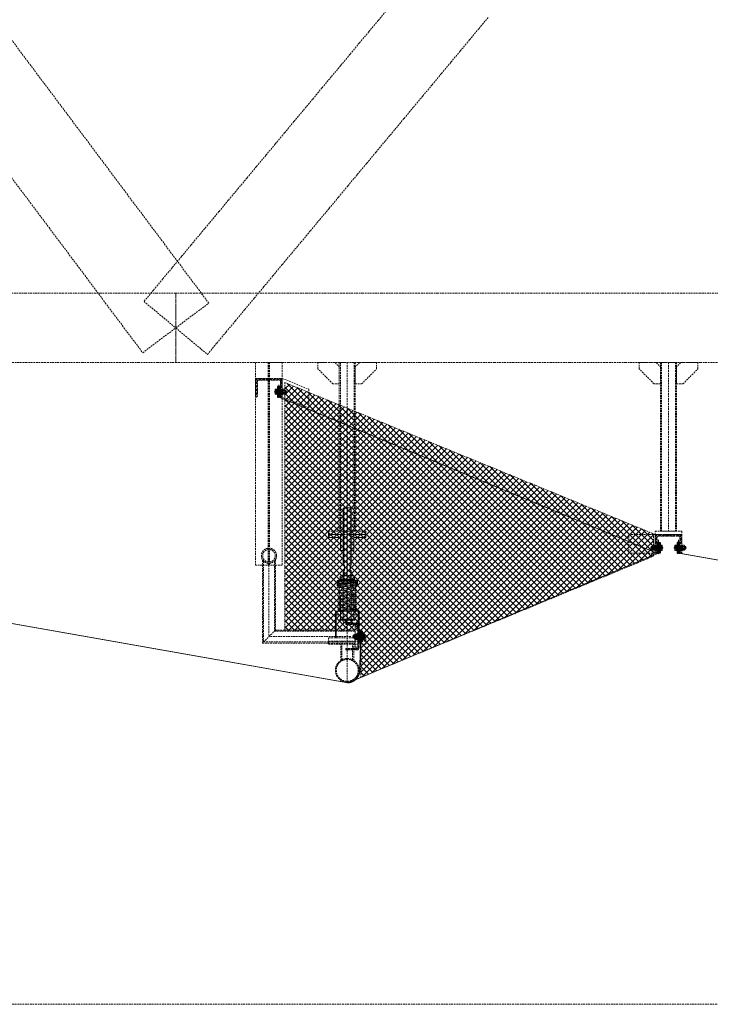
# Model space of a CAD drawing. Header units: millimetres. Extents: x -176817 to 571382, y -58489 to 156123.
# Tile 48 of 256: x -36082 to -33489, y -12519 to -8824. Entities that reach past the tile are written whole.
import ezdxf

# ---------------------------------------------------------------- set-up
doc = ezdxf.new("R2010")
doc.units = ezdxf.units.MM
doc.header["$LTSCALE"] = 0.2
for name, pattern in [('AM_ISO02W050', [7.5, 6, -1.5]), ('AM_ISO02W050x2', [3.75, 3, -0.75]), ('AM_ISO08W050', [18, 12, -1.5, 3, -1.5]), ('AM_ISO08W050x2', [9, 6, -0.75, 1.5, -0.75]), ('HIDDEN', [9.525, 6.35, -3.175])]:
    doc.linetypes.add(name, pattern=pattern)
doc.layers.get('0').update_dxf_attribs({"lineweight": 13})
for name, color, linetype, lineweight in [('-A Siatka', 30, 'Continuous', 35), ('-AAA Podkład', 252, 'Continuous', 13), ('-AAA Widok', 2, 'Continuous', 30), ('-AAA Wymiar', 1, 'Continuous', 18), ('-KONTURY', 7, 'Continuous', 35), ('AM_0N', 7, 'Continuous', 13), ('AM_3N', 6, 'AM_ISO02W050', 13), ('AM_4N', 3, 'Continuous', 13), ('AM_7N', 4, 'AM_ISO08W050', 13), ('AM_8', 1, 'Continuous', 13)]:
    doc.layers.add(name, color=color, linetype=linetype, lineweight=lineweight)

# ---------------------------------------------------------------- blocks, each defined once
blk = doc.blocks.new('*U1094')
at = {"layer": 'AM_0N'}
for p, q in [((20288.3, -28816.8, 0), (20288.3, -28828.1, 0)), ((20289, -28816.8, 0), (20288.3, -28816.8, 0)), ((20289, -28816.8, 0), (20289, -28828.1, 0)), ((20289, -28816.8, 0), (20292.2, -28820.1, 0)), ((20292.2, -28820.1, 0), (20292.2, -28824.9, 0)), ((20293, -28820.1, 0), (20292.2, -28820.1, 0)), ((20293.6, -28819.5, 0), (20293, -28820.1, 0)), ((20293.6, -28819.5, 0), (20293.6, -28825.5, 0)), ((20307.7, -28819.5, 0), (20293.6, -28819.5, 0)), ((20307.7, -28819.5, 0), (20307.7, -28825.5, 0)), ((20308.3, -28820.1, 0), (20307.7, -28819.5, 0)), ((20308.3, -28824.9, 0), (20308.3, -28820.1, 0)), ((20288.3, -28828.1, 0), (20289, -28828.1, 0)), ((20289, -28828.1, 0), (20292.2, -28824.9, 0)), ((20293, -28824.9, 0), (20292.2, -28824.9, 0)), ((20293.6, -28825.5, 0), (20293, -28824.9, 0)), ((20307.7, -28825.5, 0), (20293.6, -28825.5, 0)), ((20308.3, -28824.9, 0), (20307.7, -28825.5, 0))]:
    blk.add_line(p, q, dxfattribs=at)
at = {"layer": 'AM_3N', "linetype": 'AM_ISO02W050x2'}
for p, q in [((20288.3, -28819.1, 0), (20292.7, -28822.5, 0)), ((20291.8, -28821.8, 0), (20288.3, -28821.8, 0)), ((20288.3, -28825.9, 0), (20292.7, -28822.5, 0)), ((20291.8, -28823.2, 0), (20288.3, -28823.2, 0)), ((20291.8, -28821.8, 0), (20291.8, -28823.2, 0))]:
    blk.add_line(p, q, dxfattribs=at)
at = {"layer": 'AM_4N'}
for p, q in [((20293, -28820.1, 0), (20293.6, -28820.1, 0)), ((20293.6, -28820.1, 0), (20308.3, -28820.1, 0)), ((20293, -28824.9, 0), (20293.6, -28824.9, 0)), ((20293.6, -28824.9, 0), (20308.3, -28824.9, 0))]:
    blk.add_line(p, q, dxfattribs=at)
at = {"layer": 'AM_7N', "linetype": 'AM_ISO08W050x2'}
blk.add_line((20285.3, -28822.5, 0), (20311.3, -28822.5, 0), dxfattribs=at)
blk = doc.blocks.new('*U1095')
at = {"layer": 'AM_0N'}
for p, q in [((20300.3, -28816.5, 0), (20300.3, -28828.5, 0)), ((20301.9, -28816.5, 0), (20300.3, -28816.5, 0)), ((20301.9, -28828.5, 0), (20301.9, -28816.5, 0)), ((20300.3, -28828.5, 0), (20301.9, -28828.5, 0))]:
    blk.add_line(p, q, dxfattribs=at)
at = {"layer": 'AM_7N', "linetype": 'AM_ISO08W050x2'}
blk.add_line((20304.9, -28822.5, 0), (20297.3, -28822.5, 0), dxfattribs=at)
blk = doc.blocks.new('*U1083')
at = {"layer": 'AM_0N'}
for p, q in [((-28, 230.6), (28, 230.6)), ((-28, 226.6), (-28, 230.6)), ((28, 226.6), (-28, 226.6)), ((28, 230.6), (28, 226.6))]:
    blk.add_line(p, q, dxfattribs=at)
at = {"layer": 'AM_7N', "linetype": 'AM_ISO08W050x2'}
blk.add_line((0, 233.6), (0, 223.6), dxfattribs=at)
blk = doc.blocks.new('*U1084')
at = {"layer": 'AM_0N'}
for p, q in [((33.8, 222.6), (-33, 222.6)), ((29.3, 219.8), (-30.7, 209)), ((-30.7, 201.1), (7.4, 194.3)), ((29.3, 198.2), (-30.7, 187.4)), ((-2.7, 214.1), (-30.3, 215.9)), ((-29.7, 215.9), (30.3, 219.9)), ((-29.3, 201.1), (30.7, 211.9)), ((-29.3, 179.5), (30.7, 190.3)), ((30.7, 198.2), (-7.4, 205.1)), ((30, 219.9), (30.3, 219.9)), ((-30.7, 179.5), (7.4, 172.7)), ((29.3, 176.6), (-30.7, 165.8)), ((-30.7, 157.9), (7.4, 151.1)), ((29.3, 155), (-30.7, 144.2)), ((-29.3, 157.9), (30.7, 168.7)), ((30.7, 176.6), (-7.4, 183.5)), ((30.7, 155), (-7.4, 161.9)), ((-33.8, 112), (33, 112)), ((-30.7, 136.3), (7.4, 129.5)), ((29.3, 133.4), (-30.7, 122.6)), ((29.7, 118.7), (-30.3, 114.7)), ((-30, 114.7), (-30.3, 114.7)), ((-29.3, 136.3), (30.7, 147.1)), ((-29.3, 114.7), (30.7, 125.5)), ((30.7, 133.4), (-7.4, 140.3)), ((2.7, 120.5), (30.3, 118.7))]:
    blk.add_line(p, q, dxfattribs=at)
for centre, start, end in [((-30, 219.9), 138.0181, 273.8226), ((30, 223.9), 273.8226, 340.5288), ((-30, 205.1), 100.2034, 280.2034), ((-30, 183.5), 100.2034, 280.2034), ((30, 215.9), 280.2034, 100.2034), ((30, 194.3), 280.2034, 100.2034), ((-30, 161.9), 100.2034, 280.2034), ((30, 172.7), 280.2034, 100.2034), ((30, 151.1), 280.2034, 100.2034), ((-30, 140.3), 100.2034, 280.2034), ((-30, 118.7), 100.2034, 280.2034), ((-30, 110.7), 93.8226, 160.5288), ((30, 129.5), 280.2034, 100.2034), ((30, 114.7), 318.0181, 93.8226)]:
    blk.add_arc(centre, 4, start, end, dxfattribs=at)
at = {"layer": 'AM_7N', "linetype": 'AM_ISO08W050x2'}
for p, q in [((-30, 109), (-30, 225.6)), ((0, 109), (0, 225.6)), ((30, 109), (30, 225.6))]:
    blk.add_line(p, q, dxfattribs=at)
blk = doc.blocks.new('*U1085')
at = {"layer": 'AM_0N'}
for p, q in [((-28, 82), (28, 82)), ((-28, 78), (-28, 82)), ((28, 78), (-28, 78)), ((28, 82), (28, 78))]:
    blk.add_line(p, q, dxfattribs=at)
at = {"layer": 'AM_7N', "linetype": 'AM_ISO08W050x2'}
blk.add_line((0, 85), (0, 75), dxfattribs=at)
blk = doc.blocks.new('*U1086')
at = {"layer": 'AM_0N'}
for p, q in [((-26.6, 242.6), (-21.4, 245.6)), ((-26.6, 242.6), (-26.6, 233.6)), ((-26.6, 233.6), (-21.4, 230.6)), ((21.3, 245.6), (-21.4, 245.6)), ((21.3, 230.6), (-21.4, 230.6)), ((-13.3, 242.6), (-13.3, 233.6)), ((13.3, 242.6), (13.3, 233.6)), ((26.6, 242.6), (21.3, 245.6)), ((26.6, 233.6), (21.3, 230.6)), ((26.6, 242.6), (26.6, 233.6))]:
    blk.add_line(p, q, dxfattribs=at)
for centre, radius, start, end in [((-19.9, 232.9), 11.7, 55.5615, 115.5615), ((-19.9, 243.3), 11.7, 244.4385, 304.4385), ((0, 200.7), 43.9, 72.383, 107.617), ((0, 275.4), 43.9, 252.383, 287.617), ((19.9, 232.9), 11.7, 64.4385, 124.4385), ((19.9, 243.3), 11.7, 235.5615, 295.5615)]:
    blk.add_arc(centre, radius, start, end, dxfattribs=at)
at = {"layer": 'AM_7N', "linetype": 'AM_ISO08W050x2'}
blk.add_line((0, 248.6), (0, 227.6), dxfattribs=at)
blk = doc.blocks.new('A$C09B41FFC')
at = {"layer": '-AAA Podkład', "color": 7}
for p, q in [((-13, 500), (-13, 284.6)), ((0, 500), (0, 70)), ((13, 500), (13, 284.6)), ((-13, 264.6), (-13, 214.6)), ((13, 264.6), (13, 214.6)), ((-16, 222.6), (-16, 226.6)), ((-15, 222.6), (15, 222.6)), ((16, 222.6), (16, 226.6)), ((-15, 214.6), (15, 214.6)), ((-16.2, 172.6), (-15, 172.6)), ((-15.2, 171.6), (-15, 171.6)), ((15, 172.6), (16.2, 172.6)), ((15, 171.6), (15.2, 171.6)), ((-16.2, 82), (-15, 82)), ((-16.2, 82), (-15, 82)), ((-15.2, 83), (-15, 83)), ((16.2, 82, 0), (15, 82, 0)), ((21.2, 82), (20, 82))]:
    blk.add_line(p, q, dxfattribs=at)
for points in [[(15, 284.6), (15, 498), (13, 500), (-13, 500), (-15, 498), (-15, 284.6)], [(-15, 264.6), (-10.5, 264.6), (-10.5, 284.6), (-15, 284.6)], [(-15, 264.6), (-15, 72), (-13, 70), (13, 70), (15, 72), (15, 264.6)], [(15, 264.6), (10.5, 264.6), (10.5, 284.6), (15, 284.6)], [(-15, 226.6), (-38.1, 226.6), (-38.1, 222.6), (-15, 222.6)], [(-15, 222.6), (-38.1, 222.6), (-38.1, 207.6), (-15, 207.6)], [(15, 226.6), (38.1, 226.6), (38.1, 222.6), (15, 222.6)], [(15, 222.6), (38.1, 222.6), (38.1, 207.6), (15, 207.6)], [(-25, 112), (-41.2, 112), (-41.2, 98), (-25, 98)], [(25, 98), (41.3, 98), (41.3, 112), (25, 112)]]:
    blk.add_lwpolyline(points, dxfattribs=at)
at = {"layer": '-AAA Podkład', "color": 7, "elevation": 0}
for points in [[(-25, 400), (-70, 400), (-70, 388), (-25, 388)], [(25, 388), (70, 388), (70, 400), (25, 400)], [(-44.4, 12), (-44.4, 112), (-41.2, 112), (-41.2, 12)], [(44.5, 12), (44.5, 112), (41.3, 112), (41.3, 12)]]:
    blk.add_lwpolyline(points, dxfattribs=at)
for points in [[(-25, 340), (-25, 400), (-14.2, 400), (-13.2, 399), (-13.2, 341), (-14.2, 340)], [(25, 340), (25, 400), (14.2, 400), (13.2, 399), (13.2, 341), (14.2, 340)]]:
    blk.add_lwpolyline(points, close=True, dxfattribs=at)
at = {"layer": '-AAA Podkład', "color": 7}
for points in [[(-38.1, 207.6), (-35.2, 207.6), (-35.2, 222.6), (-38.1, 222.6)], [(38.1, 207.6), (35.2, 207.6), (35.2, 222.6), (38.1, 222.6)], [(-25, 172.6), (-25, 82), (-16.2, 82), (-15.2, 83), (-15.2, 171.6), (-16.2, 172.6)], [(25, 172.6), (25, 82), (16.2, 82), (15.2, 83), (15.2, 171.6), (16.2, 172.6)]]:
    blk.add_lwpolyline(points, close=True, dxfattribs=at)
blk.add_circle((-30, 118.7), 4, dxfattribs=at)
for points in [[(-25, 112), (-25, 113), (-26, 112)], [(25, 112), (25, 113), (26, 112)]]:
    blk.add_solid(points, dxfattribs=at)
for name in ['*U1084', '*U1083', '*U1086', '*U1085']:
    blk.add_blockref(name, (0, 0), dxfattribs=at)
blk = doc.blocks.new('Podkład rev.B')
at = {"layer": '-AAA Podkład', "linetype": 'HIDDEN', "ltscale": 5}
h = blk.add_hatch(dxfattribs=at)
h.set_pattern_fill('ANSI32', color=256)
h.set_pattern_definition([(45, (-31409.764, -32399.392), (-6.7351921, 6.7351921), []), (45, (-31405.274, -32399.392), (-6.7351921, 6.7351921), [])])
h.paths.add_polyline_path([(19900, -27853.3), (19950, -27853.3), (19950, -27855.2, -0.414214), (19944.9, -27860.3), (19907, -27860.3), (19907, -27918.2, -0.414214), (19901.9, -27923.3), (19900, -27923.3)])
h.paths.add_polyline_path([(19950, -27855.2), (19950, -27853.3), (20000, -27853.3), (20000, -27923.3), (19998.1, -27923.3, -0.414214), (19993, -27918.2), (19993, -27860.3), (19955.1, -27860.3, -0.414214)])
h = blk.add_hatch(dxfattribs=at)
h.set_pattern_fill('ANSI37', color=256, scale=5)
h.set_pattern_definition([(45, (-3157.92, 153122.297), (-11.2253202, 11.2253202), []), (135, (-3157.92, 153122.297), (-11.2253202, -11.2253202), [])])
h.paths.add_polyline_path([(20009.7, -27868.8), (21393.1, -28436.3), (21393.1, -28521), (20294.3, -28975.6), (20294.3, -28798.1), (20009.7, -28798.3)])
h = blk.add_hatch(dxfattribs=at)
h.set_pattern_fill('ANSI32', color=256)
h.set_pattern_definition([(45, (-29909.764, -32985.08), (-6.7351921, 6.7351921), []), (45, (-29905.274, -32985.08), (-6.7351921, 6.7351921), [])])
h.paths.add_polyline_path([(21400, -28438.9), (21450, -28438.9), (21450, -28440.9, -0.414214), (21444.9, -28445.9), (21407, -28445.9), (21407, -28503.9, -0.414214), (21401.9, -28508.9), (21400, -28508.9)])
h.paths.add_polyline_path([(21450, -28440.9), (21450, -28438.9), (21500, -28438.9), (21500, -28508.9), (21498.1, -28508.9, -0.414214), (21493, -28503.9), (21493, -28445.9), (21455.1, -28445.9, -0.414214)])
h = blk.add_hatch(dxfattribs=at)
h.set_pattern_fill('ANSI32', color=256)
h.set_pattern_definition([(45, (-2604.548, 46193.193), (-6.7351921, 6.7351921), []), (45, (-2600.057, 46193.193), (-6.7351921, 6.7351921), [])])
h.paths.add_polyline_path([(20288, -28779, 0.414214), (20281.5, -28772.5), (20238, -28772.5), (20238, -28777.5), (20280.5, -28777.5, -0.414214), (20284, -28781), (20284, -28864, -0.414214), (20280.5, -28867.5), (20238, -28867.5), (20238, -28872.5), (20281.5, -28872.5, 0.414214), (20288, -28866)])
h = blk.add_hatch(dxfattribs=at)
h.set_pattern_fill('ANSI31', color=256, scale=0.5, angle=90, style=0)
h.set_pattern_definition([(135, (-65156.5, -50549.8273), (-1.122532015, -1.122532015), [])])
h.paths.add_polyline_path([(20292.3, -28826), (20291.1, -28826), (20288.3, -28828.8), (20288.3, -28842.5), (20292.3, -28842.5)])
h.paths.add_polyline_path([(20292.3, -28802.5), (20288.3, -28802.5), (20288.3, -28816.2), (20291.1, -28819), (20292.3, -28819)])
h = blk.add_hatch(dxfattribs=at)
h.set_pattern_fill('ANSI31', color=256, scale=0.5, angle=180, style=0)
h.set_pattern_definition([(225, (-65158.5, -50599.1383), (1.122532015, -1.122532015), [])])
h.paths.add_polyline_path([(20296.3, -28826), (20296.3, -28842.5), (20300.3, -28842.5), (20300.3, -28826)])
h.paths.add_polyline_path([(20296.3, -28802.5), (20296.3, -28819), (20300.3, -28819), (20300.3, -28816.5), (20300.3, -28802.5)])
for p, q in [((19947.5, -27793.9, 0), (19947.5, -28554.1, 0)), ((19950, -27793.9, 0), (19950, -28554.1, 0)), ((19952.5, -27793.9, 0), (19952.5, -28554.1, 0)), ((20244, -27793.9, 0), (20244, -28426.9, 0)), ((20244, -27793.9, 0), (20244, -28426.9, 0)), ((21450, -27793.9, 0), (21450, -28426.9)), ((20244, -28726.9, 0), (20244, -28450.9, 0)), ((19925.9, -28846.6, 0), (19925.9, -28534.1, 0)), ((19929.9, -28842.6, 0), (19929.9, -28539.1, 0)), ((19950, -28535.4, 0), (19950, -28822.5, 0)), ((19970.2, -28802.3, 0), (19970.2, -28539.1, 0)), ((19974.2, -28798.3, 0), (19974.2, -28534.1, 0)), ((20244, -28993.4, 0), (20244, -28738.9, 0)), ((19974.2, -28798.3, 0), (19925.9, -28846.6, 0)), ((19970.2, -28802.3, 0), (20274, -28802.3, 0)), ((19974.2, -28798.3, 0), (20274, -28798.3, 0)), ((20291.1, -28826, 0), (20291.1, -28819, 0)), ((20300.3, -28819, 0), (20296.3, -28819, 0)), ((19925.9, -28846.6, 0), (20274, -28846.6, 0)), ((19929.9, -28842.6, 0), (20274, -28842.6, 0)), ((20257.3, -28822.5, 0), (19950, -28822.5, 0)), ((20219.9, -28911.7, 0), (20219.9, -28850.9, 0)), ((20223.9, -28909.3, 0), (20223.9, -28850.9, 0)), ((20264.2, -28909.3, 0), (20264.2, -28850.9, 0)), ((20268.2, -28911.7, 0), (20268.2, -28850.9, 0)), ((20300.3, -28826, 0), (20296.3, -28826, 0))]:
    blk.add_line(p, q, dxfattribs=at)
at = {"layer": '-AAA Podkład', "linetype": 'HIDDEN', "ltscale": 5, "elevation": 0}
for points in [[(36922.7, -22812.2), (-1301.7, -22812.2), (-1301.7, -30202.3), (36922.7, -30202.3)], [(20214, -27873.9), (20190, -27873.9), (20134, -27817.9), (20134, -27793.9), (20198, -27793.9), (20214, -27809.9)], [(20274, -28426.9), (20214, -28426.9), (20214, -27793.9), (20274, -27793.9)], [(20274, -27873.9), (20298, -27873.9), (20354, -27817.9), (20354, -27793.9), (20290, -27793.9), (20274, -27809.9)], [(21420, -27873.9), (21396, -27873.9), (21340, -27817.9), (21340, -27793.9), (21404, -27793.9), (21420, -27809.9)], [(21480, -28426.9), (21420, -28426.9), (21420, -27793.9), (21480, -27793.9)], [(21480, -27873.9), (21504, -27873.9), (21560, -27817.9), (21560, -27793.9), (21496, -27793.9), (21480, -27809.9)], [(20314, -28438.9), (20174, -28438.9), (20174, -28426.9), (20314, -28426.9)], [(21500, -28438.9), (21400, -28438.9), (21400, -28426.9), (21500, -28426.9)], [(20274, -28862.5), (20284, -28862.5), (20284, -28782.5), (20274, -28782.5)], [(20292.3, -28842.5), (20292.3, -28802.5), (20288.3, -28802.5), (20288.3, -28842.5)], [(20292.3, -28842.5), (20292.3, -28802.5), (20288.3, -28802.5), (20288.3, -28842.5)], [(20300.3, -28842.5), (20300.3, -28802.5), (20296.3, -28802.5), (20296.3, -28842.5)], [(20314, -28826.9), (20174, -28826.9), (20174, -28838.9), (20314, -28838.9)], [(20314, -28850.9), (20174, -28850.9), (20174, -28838.9), (20314, -28838.9)]]:
    blk.add_lwpolyline(points, close=True, dxfattribs=at)
at = {"layer": '-AAA Podkład', "linetype": 'HIDDEN', "ltscale": 5}
for points in [[(19476, -27756.9), (19538, -27710.4), (19600, -27663.9), (19662, -27617.5), (19724, -27571), (19688.9, -27524.1), (19653.7, -27477.2), (19618.6, -27430.2), (19583.4, -27383.3), (19548.3, -27336.4), (19513.1, -27289.5), (19478, -27242.5), (19442.8, -27195.6), (19407.6, -27148.7), (19372.5, -27101.8), (19337.3, -27054.9), (19302.2, -27007.9), (19267, -26961), (19231.9, -26914.1), (19196.7, -26867.2), (19161.5, -26820.2), (19126.4, -26773.3), (19091.2, -26726.4), (19056.1, -26679.5), (19020.9, -26632.6), (18985.8, -26585.6)], [(18983.8, -27100), (19018.9, -27146.9), (19054.1, -27193.8), (19089.2, -27240.7), (19124.4, -27287.7), (19159.5, -27334.6), (19194.7, -27381.5), (19229.9, -27428.4), (19265, -27475.3), (19300.2, -27522.3), (19335.3, -27569.2), (19370.5, -27616.1), (19405.6, -27663), (19440.8, -27710), (19476, -27756.9)], [(20395, -26468.2), (20359.9, -26510.4), (20324.7, -26552.6), (20289.5, -26594.7), (20254.4, -26636.9), (20219.2, -26679.1), (20184.1, -26721.3), (20148.9, -26763.4), (20113.8, -26805.6), (20078.6, -26847.8), (20043.4, -26889.9), (20008.3, -26932.1), (19973.1, -26974.3), (19938, -27016.5), (19902.8, -27058.6), (19867.7, -27100.8), (19832.5, -27143), (19797.4, -27185.1), (19762.2, -27227.3), (19727, -27269.5), (19691.9, -27311.7), (19656.7, -27353.8), (19621.6, -27396), (19586.4, -27438.2), (19551.3, -27480.3), (19516.1, -27522.5), (19480.9, -27564.7), (19540.5, -27614.3), (19600, -27663.9), (19659.5, -27713.6), (19719.1, -27763.2), (19754.2, -27721), (19789.4, -27678.8), (19824.5, -27636.7), (19859.7, -27594.5), (19894.8, -27552.3), (19930, -27510.2), (19965.1, -27468), (20000.3, -27425.8), (20035.5, -27383.6), (20070.6, -27341.5), (20105.8, -27299.3), (20140.9, -27257.1), (20176.1, -27215), (20211.2, -27172.8), (20246.4, -27130.6), (20281.6, -27088.4), (20316.7, -27046.3), (20351.9, -27004.1), (20387, -26961.9), (20422.2, -26919.8), (20457.3, -26877.6), (20492.5, -26835.4), (20527.6, -26793.2), (20562.8, -26751.1), (20598, -26708.9), (20633.1, -26666.7), (20668.3, -26624.5), (20703.4, -26582.4), (20738.6, -26540.2), (20773.7, -26498)], [(19600, -27793.9), (19600, -27728.9), (19600, -27663.9), (19600, -27598.9), (19600, -27533.9), (19529.7, -27533.9), (19459.4, -27533.9), (19389.1, -27533.9), (19318.8, -27533.9), (19248.4, -27533.9), (19178.1, -27533.9), (19107.8, -27533.9), (19037.5, -27533.9), (18967.2, -27533.9)], [(18967.2, -27793.9), (19037.5, -27793.9), (19107.8, -27793.9), (19178.1, -27793.9), (19248.4, -27793.9), (19318.8, -27793.9), (19389.1, -27793.9), (19459.4, -27793.9), (19529.7, -27793.9), (19600, -27793.9)], [(21639.1, -27533.9), (21568.8, -27533.9), (21498.4, -27533.9), (21428.1, -27533.9), (21357.8, -27533.9), (21287.5, -27533.9), (21217.2, -27533.9), (21146.9, -27533.9), (21076.6, -27533.9), (21006.3, -27533.9), (20935.9, -27533.9), (20865.6, -27533.9), (20795.3, -27533.9), (20725, -27533.9), (20654.7, -27533.9), (20584.4, -27533.9), (20514.1, -27533.9), (20443.8, -27533.9), (20373.4, -27533.9), (20303.1, -27533.9), (20232.8, -27533.9), (20162.5, -27533.9), (20092.2, -27533.9), (20021.9, -27533.9), (19951.6, -27533.9), (19881.3, -27533.9), (19810.9, -27533.9), (19740.6, -27533.9), (19670.3, -27533.9), (19600, -27533.9), (19600, -27598.9), (19600, -27663.9), (19600, -27728.9), (19600, -27793.9), (19670.3, -27793.9), (19740.6, -27793.9), (19810.9, -27793.9), (19881.3, -27793.9), (19951.6, -27793.9), (20021.9, -27793.9), (20092.2, -27793.9), (20162.5, -27793.9), (20232.8, -27793.9), (20303.1, -27793.9), (20373.4, -27793.9), (20443.8, -27793.9), (20514.1, -27793.9), (20584.4, -27793.9), (20654.7, -27793.9), (20725, -27793.9), (20795.3, -27793.9), (20865.6, -27793.9), (20935.9, -27793.9), (21006.3, -27793.9), (21076.6, -27793.9), (21146.9, -27793.9), (21217.2, -27793.9), (21287.5, -27793.9), (21357.8, -27793.9), (21428.1, -27793.9), (21498.4, -27793.9), (21568.8, -27793.9), (21639.1, -27793.9)]]:
    blk.add_lwpolyline(points, dxfattribs=at)
at = {"layer": '-AAA Podkład', "linetype": 'HIDDEN', "ltscale": 5, "elevation": 0}
for points in [[(19900, -28553.9), (19900, -27793.9), (20000, -27793.9), (20000, -28553.9), (19900, -28554.3)], [(20218, -28426.9), (20218, -27793.9)], [(20270, -27793.9), (20270, -28426.9)], [(21424, -28426.9), (21424, -27793.9)], [(21476, -27793.9), (21476, -28426.9)], [(20000, -27923.3), (20000, -27853.3), (20100, -27894.3), (20100, -27964.3), (20000, -27923.3)], [(20009.7, -27868.8), (21393.1, -28436.3), (21393.1, -28521), (20294.3, -28975.6), (20294.3, -28798.1), (20009.7, -28798.3), (20009.7, -27868.8)], [(21300.4, -28508.9), (21300.4, -28438.9), (21400.4, -28438.9), (21400.4, -28508.9), (21300.4, -28508.9)], [(20288.3, -28816.2), (20291.1, -28819), (20292.3, -28819)], [(20267.3, -28826.6), (20268.2, -28827.5)], [(20288.3, -28828.8), (20291.1, -28826), (20292.3, -28826)], [(20307.9, -28832.3), (20308.7, -28831)]]:
    blk.add_lwpolyline(points, dxfattribs=at)
for points in [[(19900, -27853.3), (19950, -27853.3), (19950, -27855.2, -0.414214), (19944.9, -27860.3), (19907, -27860.3), (19907, -27918.2, -0.414214), (19901.9, -27923.3), (19900, -27923.3)], [(19950, -27855.2), (19950, -27853.3), (20000, -27853.3), (20000, -27923.3), (19998.1, -27923.3, -0.414214), (19993, -27918.2), (19993, -27860.3), (19955.1, -27860.3, -0.414214)], [(21400, -28438.9), (21450, -28438.9), (21450, -28440.9, -0.414214), (21444.9, -28445.9), (21407, -28445.9), (21407, -28503.9, -0.414214), (21401.9, -28508.9), (21400, -28508.9)], [(21450, -28440.9), (21450, -28438.9), (21500, -28438.9), (21500, -28508.9), (21498.1, -28508.9, -0.414214), (21493, -28503.9), (21493, -28445.9), (21455.1, -28445.9, -0.414214)], [(20238, -28777.5), (20238, -28772.5), (20281.5, -28772.5, -0.414214), (20288, -28779), (20288, -28866, -0.414214), (20281.5, -28872.5), (20238, -28872.5), (20238, -28867.5), (20280.5, -28867.5, 0.414214), (20284, -28864), (20284, -28781, 0.414214), (20280.5, -28777.5)]]:
    blk.add_lwpolyline(points, format="xyb", close=True, dxfattribs=at)
at = {"layer": '-AAA Podkład', "linetype": 'HIDDEN', "ltscale": 5, "extrusion": (1, 0, 0), "elevation": 20000}
blk.add_lwpolyline([(-27913.3, 0), (-27893.3, 0)], dxfattribs=at)
at = {"layer": '-AAA Podkład', "linetype": 'HIDDEN', "ltscale": 5, "extrusion": (0.707107, -0.707107, 0), "elevation": 34708.8}
blk.add_lwpolyline([(-6045.2, 0), (-6046.6, 0)], dxfattribs=at)
at = {"layer": '-AAA Podkład', "linetype": 'HIDDEN', "ltscale": 5, "extrusion": (6.12323e-17, 1, 0)}
for points, elevation in [([(-20297.8, 0), (-20267.3, 0)], -28818.4), ([(-20297.8, 0), (-20268.2, 0)], -28817.5), ([(-20280.2, 0), (-20274, 0)], -28813.3), ([(-20280.2, 0), (-20274, 0)], -28817.9), ([(-20281.3, 0), (-20283.3, 0)], -28812.5), ([(-20302.3, 0), (-20298.7, 0)], -28817.9), ([(-20300.3, 0), (-20302.3, 0)], -28812.5), ([(-20302.9, 0), (-20302.3, 0)], -28814.8), ([(-20307.9, 0), (-20302.9, 0)], -28812.7), ([(-20307.9, 0), (-20302.9, 0)], -28817.6), ([(-20308.8, 0), (-20267.2, 0)], -28822.5), ([(-20297.8, 0), (-20267.3, 0)], -28826.6), ([(-20297.8, 0), (-20268.2, 0)], -28827.5), ([(-20281.4, 0), (-20272.8, 0)], -28822.5), ([(-20280.2, 0), (-20274, 0)], -28827.1), ([(-20280.2, 0), (-20274, 0)], -28831.7), ([(-20283.4, 0), (-20281.2, 0)], -28822.5), ([(-20283.3, 0), (-20281.3, 0)], -28832.5), ([(-20302.3, 0), (-20298.7, 0)], -28827.1), ([(-20302.4, 0), (-20300.2, 0)], -28822.5), ([(-20302.3, 0), (-20300.3, 0)], -28832.5), ([(-20302.9, 0), (-20302.3, 0)], -28830.2), ([(-20307.9, 0), (-20302.9, 0)], -28827.4), ([(-20307.9, 0), (-20302.9, 0)], -28832.3)]:
    blk.add_lwpolyline(points, dxfattribs=dict(at, elevation=elevation))
at = {"layer": '-AAA Podkład', "linetype": 'HIDDEN', "ltscale": 5, "extrusion": (-1, 6.12323e-17, 0)}
for points, elevation in [([(28826.6, 0), (28818.4, 0)], -20267.3), ([(28827.5, 0), (28817.5, 0)], -20268.2), ([(28815.2, 0), (28829.8, 0)], -20272.9), ([(28832.5, 0), (28812.5, 0)], -20281.3), ([(28815.2, 0), (28829.8, 0)], -20281.3), ([(28812.5, 0), (28832.5, 0)], -20283.3), ([(28827.5, 0), (28817.5, 0)], -20297.8), ([(28832.5, 0), (28812.5, 0)], -20300.3), ([(28812.5, 0), (28832.5, 0)], -20302.3), ([(28814.8, 0), (28817.9, 0)], -20302.3), ([(28817.9, 0), (28827.1, 0)], -20302.3), ([(28814.8, 0), (28812.7, 0)], -20302.9), ([(28830.2, 0), (28814.8, 0)], -20302.9), ([(28814, 0), (28831, 0)], -20308.7), ([(28827.1, 0), (28830.2, 0)], -20302.3), ([(28832.3, 0), (28830.2, 0)], -20302.9)]:
    blk.add_lwpolyline(points, dxfattribs=dict(at, elevation=elevation))
at = {"layer": '-AAA Podkład', "linetype": 'HIDDEN', "ltscale": 5, "extrusion": (-0.866025, 0.5, 0), "elevation": -31964.4}
blk.add_lwpolyline([(14816, 0), (14818.2, 0)], dxfattribs=at)
at = {"layer": '-AAA Podkład', "linetype": 'HIDDEN', "ltscale": 5, "extrusion": (0.866025, 0.5, 0)}
for points, elevation in [([(-35093.1, 0), (-35095.3, 0)], 3156.5), ([(-35106.5, 0), (-35108, 0)], 3180.9)]:
    blk.add_lwpolyline(points, dxfattribs=dict(at, elevation=elevation))
at = {"layer": '-AAA Podkład', "linetype": 'HIDDEN', "ltscale": 5, "const_width": 3, "elevation": 0}
for points in [[(20294.3, -28843.1), (20294.3, -28798.1)], [(20294.3, -28843.1), (20291.5, -28949)]]:
    blk.add_lwpolyline(points, dxfattribs=at)
at = {"layer": '-AAA Podkład', "linetype": 'HIDDEN', "ltscale": 5, "extrusion": (0.403632, 0.914921, 0), "elevation": -18172.9}
blk.add_lwpolyline([(-30202.6, 0), (-30203.6, 0)], dxfattribs=at)
at = {"layer": '-AAA Podkład', "linetype": 'HIDDEN', "ltscale": 5, "extrusion": (-0.487829, 0.872939, 0), "elevation": -35058.6}
blk.add_lwpolyline([(-3660.3, 0), (-3661.4, 0)], dxfattribs=at)
at = {"layer": '-AAA Podkład', "linetype": 'HIDDEN', "ltscale": 5, "extrusion": (-0.866025, -0.5, 0), "elevation": -3141.9}
blk.add_lwpolyline([(35106, 0), (35103.8, 0)], dxfattribs=at)
at = {"layer": '-AAA Podkład', "linetype": 'HIDDEN', "ltscale": 5, "extrusion": (0.866025, -0.5, 0), "elevation": 31979}
blk.add_lwpolyline([(-14828.9, 0), (-14826.7, 0)], dxfattribs=at)
at = {"layer": '-AAA Podkład', "linetype": 'HIDDEN', "ltscale": 5, "extrusion": (0.487829, 0.872939, 0), "elevation": -15262}
blk.add_lwpolyline([(-31781.2, 0), (-31782.2, 0)], dxfattribs=at)
at = {"layer": '-AAA Podkład', "linetype": 'HIDDEN', "ltscale": 5, "extrusion": (-0.403632, 0.914921, 0), "elevation": -34567.7}
blk.add_lwpolyline([(-6935.2, 0), (-6936.2, 0)], dxfattribs=at)
at = {"layer": '-AAA Podkład', "linetype": 'HIDDEN', "ltscale": 5, "const_width": 3, "elevation": 0}
blk.add_lwpolyline([(20244, -28996.4, 0.414214), (20291.5, -28949)], format="xyb", dxfattribs=at)
at = {"layer": '-AAA Podkład', "linetype": 'HIDDEN', "ltscale": 5}
for centre, radius in [((19950, -28518.9, 0), 28.5), ((19950, -28518.9, 0), 23.5), ((20244, -28949, 0), 44.5), ((20244, -28949, 0), 41.2)]:
    blk.add_circle(centre, radius, dxfattribs=at)
at = {"layer": '-AAA Podkład', "linetype": 'HIDDEN', "ltscale": 5, "extrusion": (0, 0, -1)}
for centre, radius, start, end in [((-20277.4, -28815.6, 0), 4.08, 325.5615, 25.5615), ((-20288.6, -28822.5, 0), 15.3, 342.383, 17.617), ((-20276.8, -28815.6, 0), 4.08, 154.4385, 214.4385), ((-20265.6, -28822.5, 0), 15.3, 162.383, 197.617), ((-20304.4, -28815.1, 0), 4.34, 154.4469, 214.4469), ((-20292.5, -28822.5, 0), 16.2, 162.3875, 197.6125), ((-20277.4, -28829.4, 0), 4.08, 334.4385, 34.4385), ((-20276.8, -28829.4, 0), 4.08, 145.5615, 205.5615), ((-20304.4, -28829.9, 0), 4.34, 145.5531, 205.5531)]:
    blk.add_arc(centre, radius, start, end, dxfattribs=at)
at = {"layer": '-AAA Podkład', "linetype": 'HIDDEN', "ltscale": 5}
blk.add_blockref('A$C09B41FFC', (20244, -28838.9, 0), dxfattribs=at)
at = {"layer": '-AAA Podkład'}
for name in ['*U1094', '*U1095']:
    blk.add_blockref(name, (0, 0), dxfattribs=at)
blk = doc.blocks.new('*U1058')
at = {"layer": 'AM_0N'}
for p, q in [((5.7, -1), (-5.6, -1)), ((-5.6, -1), (-5.6, -1.6)), ((5.7, -1.6), (-5.6, -1.6)), ((-5.6, -1.6), (-2.4, -4.9)), ((-3, -6.3), (-2.4, -5.7)), ((3, -6.3), (-3, -6.3)), ((-3, -20.4), (-3, -6.3)), ((3, -20.4), (-3, -20.4)), ((-2.4, -21), (-3, -20.4)), ((2.4, -4.9), (-2.4, -4.9)), ((-2.4, -5.7), (-2.4, -4.9)), ((-2.4, -21), (2.4, -21)), ((5.7, -1.6), (2.4, -4.9)), ((2.4, -5.7), (2.4, -4.9)), ((3, -6.3), (2.4, -5.7)), ((2.4, -21), (3, -20.4)), ((3, -20.4), (3, -6.3)), ((5.7, -1.6), (5.7, -1))]:
    blk.add_line(p, q, dxfattribs=at)
at = {"layer": 'AM_3N', "linetype": 'AM_ISO02W050x2'}
for p, q in [((-3.4, -1), (0, -5.4)), ((-0.7, -4.4), (-0.7, -1)), ((0.7, -4.4), (-0.7, -4.4)), ((3.4, -1), (0, -5.4)), ((0.7, -4.4), (0.7, -1))]:
    blk.add_line(p, q, dxfattribs=at)
at = {"layer": 'AM_4N'}
for p, q in [((-2.4, -5.7), (-2.4, -6.3)), ((-2.4, -6.3), (-2.4, -21)), ((2.4, -5.7), (2.4, -6.3)), ((2.4, -6.3), (2.4, -21))]:
    blk.add_line(p, q, dxfattribs=at)
at = {"layer": 'AM_7N', "linetype": 'AM_ISO08W050x2'}
blk.add_line((0, 2), (0, -24), dxfattribs=at)
blk = doc.blocks.new('*U1059')
at = {"layer": 'AM_0N'}
for p, q in [((6, -12), (-6, -12)), ((-6, -12), (-6, -13.6)), ((-6, -13.6), (6, -13.6)), ((6, -13.6), (6, -12))]:
    blk.add_line(p, q, dxfattribs=at)
at = {"layer": 'AM_7N', "linetype": 'AM_ISO08W050x2'}
blk.add_line((0, -16.6), (0, -9), dxfattribs=at)
blk = doc.blocks.new('*U1060')
at = {"layer": 'AM_0N'}
for p, q in [((-5.8, -14.4), (-4.4, -13.6)), ((-5.8, -14.4), (-5.8, -18)), ((-5.8, -18), (-4.4, -18.8)), ((4.5, -13.6), (-4.4, -13.6)), ((4.5, -18.8), (-4.4, -18.8)), ((-2.9, -14.4), (-2.9, -18)), ((2.9, -14.4), (2.9, -18)), ((5.8, -14.4), (4.5, -13.6)), ((5.8, -18), (4.5, -18.8)), ((5.8, -14.4), (5.8, -18))]:
    blk.add_line(p, q, dxfattribs=at)
for centre, radius, start, end in [((-4.3, -16.5), 2.55, 55.5615, 115.5615), ((-4.3, -15.9), 2.55, 244.4385, 304.4385), ((0, -23.5), 9.54, 72.383, 107.617), ((0, -8.9), 9.54, 252.383, 287.617), ((4.3, -16.5), 2.55, 64.4385, 124.4385), ((4.3, -15.9), 2.55, 235.5615, 295.5615)]:
    blk.add_arc(centre, radius, start, end, dxfattribs=at)
at = {"layer": 'AM_7N', "linetype": 'AM_ISO08W050x2'}
blk.add_line((0, -10.6), (0, -21.8), dxfattribs=at)
blk = doc.blocks.new('okucie')
at = {"layer": 'AM_8'}
h = blk.add_hatch(dxfattribs=at)
h.set_pattern_fill('ANSI31', color=256, scale=0.5, style=0)
h.set_pattern_definition([(45, (-21727.3335, 85443.8012), (-1.122532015, 1.122532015), [])])
h.paths.add_polyline_path([(-3.5, -5), (-3.5, -3.8), (-6.3, -1), (-20, -1), (-20, -5)])
h.paths.add_polyline_path([(20, -5), (20, -1), (6.3, -1), (3.5, -3.8), (3.5, -5)])
h = blk.add_hatch(dxfattribs=at)
h.set_pattern_fill('ANSI31', color=256, scale=0.5, angle=90, style=0)
h.set_pattern_definition([(135, (-21776.6445, 85446.8), (-1.122532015, -1.122532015), [])])
h.paths.add_polyline_path([(-3.5, -8), (-20, -8), (-20, -12), (-3.5, -12)])
h.paths.add_polyline_path([(20, -8), (3.5, -8), (3.5, -12), (6, -12), (20, -12)])
at = {"layer": '-AAA Widok'}
for p, q in [((-3.5, -3.8, 0), (3.5, -3.8, 0)), ((-3.5, -12, 0), (-3.5, -8)), ((3.5, -12, 0), (3.5, -8))]:
    blk.add_line(p, q, dxfattribs=at)
for points in [[(-20, -5), (20, -5), (20, -1), (-20, -1)], [(-20, -12), (20, -12), (20, -8), (-20, -8)]]:
    blk.add_lwpolyline(points, close=True, dxfattribs=at)
at = {"layer": '-AAA Widok', "elevation": 0}
blk.add_lwpolyline([(-20, -5), (20, -5), (20, -1), (-20, -1)], close=True, dxfattribs=at)
for points in [[(-6.3, -1), (-3.5, -3.8), (-3.5, -5)], [(6.3, -1), (3.5, -3.8), (3.5, -5)]]:
    blk.add_lwpolyline(points, dxfattribs=at)
at = {"layer": '-AAA Wymiar'}
for p, q in [((-20, -8), (-20, -5)), ((20, -8), (20, -5))]:
    blk.add_line(p, q, dxfattribs=at)
at = {"layer": 'AM_0N'}
for name in ['*U1058', '*U1059', '*U1060']:
    blk.add_blockref(name, (0, 0), dxfattribs=at)
blk = doc.blocks.new('*U1065')
at = {"layer": 'AM_0N'}
for p, q in [((-33, 4.1), (-32.1, 5)), ((-33, 4.1), (-33, -4.1)), ((-2.5, 5), (-32.1, 5)), ((-32.1, 5), (-32.1, -5)), ((-2.5, 5), (-2.5, -5)), ((-2.5, 5), (-1.6, 4.6)), ((2, 4.6), (-1.6, 4.6)), ((2, 4.6), (2, 7.7)), ((2.6, 7.7), (2, 7.7)), ((2, -4.6), (2, 4.6)), ((7.6, 9.8), (2.6, 9.8)), ((2.6, 9.8), (2.6, 7.7)), ((2.6, 7.7), (2.6, -7.7)), ((7.6, 4.9), (2.6, 4.9)), ((7.6, 9.8), (8.4, 8.5)), ((8.4, -8.5), (8.4, 8.5)), ((-32.1, -5), (-33, -4.1)), ((-2.5, -5), (-32.1, -5)), ((-2.5, -5), (-1.6, -4.6)), ((2, -4.6), (-1.6, -4.6)), ((2, -7.7), (2, -4.6)), ((2.6, -7.7), (2, -7.7)), ((7.6, -4.9), (2.6, -4.9)), ((2.6, -7.7), (2.6, -9.8)), ((7.6, -9.8), (2.6, -9.8)), ((7.6, -9.8), (8.4, -8.5))]:
    blk.add_line(p, q, dxfattribs=at)
for centre, radius, start, end in [((4.1, 7.4), 4.34, 325.5531, 25.5531), ((-7.8, 0), 16.2, 342.3875, 17.6125), ((4.1, -7.4), 4.34, 334.4469, 34.4469)]:
    blk.add_arc(centre, radius, start, end, dxfattribs=at)
at = {"layer": 'AM_4N'}
for p, q in [((-2.5, 4.1), (-33, 4.1)), ((-2.5, 4.1), (-1.6, 4.6)), ((-2.5, -4.1), (-33, -4.1)), ((-2.5, -4.1), (-1.6, -4.6))]:
    blk.add_line(p, q, dxfattribs=at)
at = {"layer": 'AM_7N', "linetype": 'AM_ISO08W050x2'}
blk.add_line((11.4, 0), (-36, 0), dxfattribs=at)
blk = doc.blocks.new('*U1066')
at = {"layer": 'AM_0N'}
for p, q in [((-20, 10), (-20, -10)), ((-18, 10), (-20, 10)), ((-18, -10), (-18, 10)), ((-20, -10), (-18, -10))]:
    blk.add_line(p, q, dxfattribs=at)
at = {"layer": 'AM_7N', "linetype": 'AM_ISO08W050x2'}
blk.add_line((-15, 0), (-23, 0), dxfattribs=at)
blk = doc.blocks.new('*U1067')
at = {"layer": 'AM_0N'}
for p, q in [((-27.3, 9.2), (-28.4, 7.3)), ((-28.4, -7.3), (-28.4, 7.3)), ((-21.1, 9.2), (-27.3, 9.2)), ((-21.1, 4.6), (-27.3, 4.6)), ((-21.1, 9.2), (-20, 7.3)), ((-20, -7.3), (-20, 7.3)), ((-27.3, -9.2), (-28.4, -7.3)), ((-21.1, -4.6), (-27.3, -4.6)), ((-21.1, -9.2), (-27.3, -9.2)), ((-21.1, -9.2), (-20, -7.3))]:
    blk.add_line(p, q, dxfattribs=at)
for centre, radius, start, end in [((-23.9, 6.9), 4.08, 154.4385, 214.4385), ((-12.7, 0), 15.3, 162.383, 197.617), ((-24.5, 6.9), 4.08, 325.5615, 25.5615), ((-35.7, 0), 15.3, 342.383, 17.617), ((-23.9, -6.9), 4.08, 145.5615, 205.5615), ((-24.5, -6.9), 4.08, 334.4385, 34.4385)]:
    blk.add_arc(centre, radius, start, end, dxfattribs=at)
at = {"layer": 'AM_7N', "linetype": 'AM_ISO08W050x2'}
blk.add_line((-17, 0), (-31.4, 0), dxfattribs=at)
blk = doc.blocks.new('*U1068')
at = {"layer": 'AM_0N'}
for p, q in [((0, 10), (0, -10)), ((2, 10), (0, 10)), ((2, -10), (2, 10)), ((0, -10), (2, -10))]:
    blk.add_line(p, q, dxfattribs=at)
at = {"layer": 'AM_7N', "linetype": 'AM_ISO08W050x2'}
blk.add_line((5, 0), (-3, 0), dxfattribs=at)
blk = doc.blocks.new('Okucie+śruba')
at = {"layer": '-AAA Widok', "color": 42, "xscale": -1, "rotation": 90}
blk.add_blockref('okucie', (-12, 0), dxfattribs=at)
at = {"layer": 'AM_0N', "color": 42}
for name in ['*U1065', '*U1067', '*U1066', '*U1068']:
    blk.add_blockref(name, (0, 0), dxfattribs=at)
blk = doc.blocks.new('Profil rev.B zm.rz.10')
at = {"layer": '-A Siatka', "linetype": 'HIDDEN', "const_width": 3, "elevation": 0}
for points in [[(16789.1, 1112.9), (16789.1, 1062.9), (19541, 577.3, 0.143564), (19555.3, 578.9), (20714.1, 1062.9), (20714.1, 1112.9)], [(20789.1, 1112.9), (20789.1, 1062.9), (23541, 577.3, 0.143564), (23555.3, 578.9), (24714.1, 1062.9), (24714.1, 1112.9)], [(19595.4, 769.3), (19595.4, 729.3), (19591.6, 622.9, -0.414214), (19545.7, 576.9)]]:
    blk.add_lwpolyline(points, format="xyb", dxfattribs=at)
at = {"layer": '-AAA Wymiar', "color": 3, "elevation": 0}
blk.add_lwpolyline([(19289.1, 1694.8), (19289.1, 1648.6), (20714.1, 1059.9), (20714.1, 1112.9)], dxfattribs=at)
at = {"color": 241, "linetype": 'HIDDEN', "const_width": 3, "elevation": 0}
blk.add_lwpolyline([(19289.1, 1694.8), (19289.1, 1648.6), (20714.1, 1059.9), (20714.1, 1102.9)], dxfattribs=at)
at = {"layer": '-AAA Wymiar', "xscale": -1}
for p in [(19283.6, 1668.6, 0), (20783.6, 1082.9, 0)]:
    blk.add_blockref('Okucie+śruba', p, dxfattribs=at)
at = {"layer": '-AAA Wymiar'}
for p in [(20719.6, 1082.9, 0), (19600.9, 749.3, 0)]:
    blk.add_blockref('Okucie+śruba', p, dxfattribs=at)

msp = doc.modelspace()

# ---------------------------------------------------------------- hatches: boundary and pattern name
at = {"layer": '-KONTURY'}
h = msp.add_hatch(dxfattribs=at)
h.set_pattern_fill('ANSI31', color=256, scale=0.5, angle=90, style=0)
h.set_pattern_definition([(135, (-120252.2818, -32866.364), (-1.122532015, -1.122532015), [])])
h.paths.add_polyline_path([(-34803.4819, -11142.5306), (-34804.6819, -11142.5306), (-34807.4819, -11145.3306), (-34807.4819, -11159.0306), (-34803.4819, -11159.0306)])
h.paths.add_polyline_path([(-34803.4819, -11119.0306), (-34807.4819, -11119.0306), (-34807.4819, -11132.7306), (-34804.6819, -11135.5306), (-34803.4819, -11135.5306)])
h = msp.add_hatch(dxfattribs=at)
h.set_pattern_fill('ANSI31', color=256, scale=0.5, angle=180, style=0)
h.set_pattern_definition([(225, (-120254.2818, -32915.675), (1.122532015, -1.122532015), [])])
h.paths.add_polyline_path([(-34799.4819, -11142.5306), (-34799.4819, -11159.0306), (-34795.4819, -11159.0306), (-34795.4819, -11142.5306)])
h.paths.add_polyline_path([(-34799.4819, -11119.0306), (-34799.4819, -11135.5306), (-34795.4819, -11135.5306), (-34795.4819, -11133.0306), (-34795.4819, -11119.0306)])

# ---------------------------------------------------------------- linework, layer by layer
for p, q in [((-34804.6819, -11142.5306, 0), (-34804.6819, -11135.5306, 0)), ((-34795.4819, -11135.5306, 0), (-34799.4819, -11135.5306, 0)), ((-34795.4819, -11142.5306, 0), (-34799.4819, -11142.5306, 0))]:
    msp.add_line(p, q, dxfattribs=at)
at = {"layer": '-KONTURY', "elevation": 0}
for points in [[(-34803.4819, -11159.0306), (-34803.4819, -11119.0306), (-34807.4819, -11119.0306), (-34807.4819, -11159.0306)], [(-34803.4819, -11159.0306), (-34803.4819, -11119.0306), (-34807.4819, -11119.0306), (-34807.4819, -11159.0306)], [(-34795.4819, -11159.0306), (-34795.4819, -11119.0306), (-34799.4819, -11119.0306), (-34799.4819, -11159.0306)]]:
    msp.add_lwpolyline(points, close=True, dxfattribs=at)
at = {"layer": '-KONTURY', "linetype": 'HIDDEN', "const_width": 3, "elevation": 0}
for points in [[(-34801.4819, -11159.6177), (-34801.4819, -11114.672)], [(-34801.4819, -11159.6177), (-34804.3063, -11265.5058)]]:
    msp.add_lwpolyline(points, dxfattribs=at)
at = {"layer": '-KONTURY', "extrusion": (6.12323e-17, 1, 0)}
for points, elevation in [([(34786.9819, 0), (34828.5819, 0)], -11139.0306), ([(34797.9819, 0), (34828.4819, 0)], -11134.9508), ([(34797.9819, 0), (34828.4819, 0)], -11143.1104), ([(34797.9819, 0), (34827.5617, 0)], -11134.0306), ([(34797.9819, 0), (34827.5617, 0)], -11144.0306), ([(34814.3819, 0), (34822.9819, 0)], -11139.0306), ([(34815.6019, 0), (34821.7618, 0)], -11129.7906), ([(34815.6019, 0), (34821.7618, 0)], -11134.4106), ([(34815.6019, 0), (34821.7618, 0)], -11143.6506), ([(34815.6019, 0), (34821.7618, 0)], -11148.2706), ([(34812.3819, 0), (34814.5819, 0)], -11139.0306), ([(34814.4819, 0), (34812.4819, 0)], -11129.0306), ([(34812.4819, 0), (34814.4819, 0)], -11149.0306), ([(34793.4819, 0), (34797.0617, 0)], -11134.4366), ([(34793.4819, 0), (34797.0617, 0)], -11143.6247), ([(34793.3819, 0), (34795.5819, 0)], -11139.0306), ([(34795.4819, 0), (34793.4819, 0)], -11129.0306), ([(34793.4819, 0), (34795.4819, 0)], -11149.0306), ([(34792.8819, 0), (34793.4819, 0)], -11131.3306), ([(34792.8819, 0), (34793.4819, 0)], -11146.7306), ([(34787.8425, 0), (34792.8819, 0)], -11129.2131), ([(34787.8425, 0), (34792.8819, 0)], -11134.1206), ([(34787.8425, 0), (34792.8819, 0)], -11143.9406), ([(34787.8425, 0), (34792.8819, 0)], -11148.8481)]:
    msp.add_lwpolyline(points, dxfattribs=dict(at, elevation=elevation))
at = {"layer": '-KONTURY', "extrusion": (0.707107, -0.707107, 0), "elevation": -16753.8565}
msp.add_lwpolyline([(-32499.7536, 0), (-32501.0549, 0)], dxfattribs=at)
at = {"layer": '-KONTURY', "extrusion": (-1, 6.12323e-17, 0)}
for points, elevation in [([(11143.1104, 0), (11134.9508, 0)], 34828.4819), ([(11144.0306, 0), (11134.0306, 0)], 34827.5617), ([(11131.7306, 0), (11146.3306, 0)], 34822.8819), ([(11149.0306, 0), (11129.0306, 0)], 34814.4819), ([(11131.7306, 0), (11146.3306, 0)], 34814.4819), ([(11129.0306, 0), (11149.0306, 0)], 34812.4819), ([(11144.0306, 0), (11134.0306, 0)], 34797.9819), ([(11149.0306, 0), (11129.0306, 0)], 34795.4819), ([(11129.0306, 0), (11149.0306, 0)], 34793.4819), ([(11131.3306, 0), (11134.4366, 0)], 34793.4819), ([(11134.4366, 0), (11143.6247, 0)], 34793.4819), ([(11143.6247, 0), (11146.7306, 0)], 34793.4819), ([(11131.3306, 0), (11129.2131, 0)], 34792.8819), ([(11146.7306, 0), (11131.3306, 0)], 34792.8819), ([(11148.8481, 0), (11146.7306, 0)], 34792.8819), ([(11130.5306, 0), (11147.5306, 0)], 34787.0819)]:
    msp.add_lwpolyline(points, dxfattribs=dict(at, elevation=elevation))
at = {"layer": '-KONTURY', "elevation": 0}
for points in [[(-34828.4819, -11143.1104), (-34827.5617, -11144.0306)], [(-34807.4819, -11132.7306), (-34804.6819, -11135.5306), (-34803.4819, -11135.5306)], [(-34807.4819, -11145.3306), (-34804.6819, -11142.5306), (-34803.4819, -11142.5306)], [(-34787.8425, -11148.8481), (-34787.0819, -11147.5306)]]:
    msp.add_lwpolyline(points, dxfattribs=at)
at = {"layer": '-KONTURY', "extrusion": (-0.866025, 0.5, 0), "elevation": 24591.635}
msp.add_lwpolyline([(27049.5623, 0), (27051.8024, 0)], dxfattribs=at)
at = {"layer": '-KONTURY', "extrusion": (-0.866025, -0.5, 0), "elevation": 35730.6656}
msp.add_lwpolyline([(-7756.1954, 0), (-7758.4355, 0)], dxfattribs=at)
at = {"layer": '-KONTURY', "extrusion": (0.866025, 0.5, 0)}
for points, elevation in [([(7769.1196, 0), (7766.8795, 0)], -35716.091), ([(7755.74, 0), (7754.2187, 0)], -35691.7619)]:
    msp.add_lwpolyline(points, dxfattribs=dict(at, elevation=elevation))
at = {"layer": '-KONTURY', "extrusion": (0.866025, -0.5, 0), "elevation": -24577.0604}
msp.add_lwpolyline([(-27062.4865, 0), (-27060.2464, 0)], dxfattribs=at)
at = {"layer": '-KONTURY', "extrusion": (0.403632, 0.914921, 0), "elevation": -24232.3372}
msp.add_lwpolyline([(27343.3724, 0), (27342.3667, 0)], dxfattribs=at)
at = {"layer": '-KONTURY', "extrusion": (-0.487829, 0.872939, 0), "elevation": 7255.3144}
msp.add_lwpolyline([(35808.4778, 0), (35807.4237, 0)], dxfattribs=at)
at = {"layer": '-KONTURY', "extrusion": (0.487829, 0.872939, 0), "elevation": -26702.7121}
msp.add_lwpolyline([(24940.6018, 0), (24939.5477, 0)], dxfattribs=at)
at = {"layer": '-KONTURY', "extrusion": (-0.403632, 0.914921, 0), "elevation": 3849.6601}
msp.add_lwpolyline([(36335.5071, 0), (36334.5014, 0)], dxfattribs=at)
at = {"layer": '-KONTURY', "linetype": 'HIDDEN', "const_width": 3, "elevation": 0}
msp.add_lwpolyline([(-34851.7563, -11312.9558, 0.414213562), (-34804.3063, -11265.5058)], format="xyb", dxfattribs=at)
at = {"layer": '-KONTURY', "extrusion": (0, 0, -1)}
for centre, radius, start, end in [((34807.2127, -11139.0306, 0), 15.265, 342.3830312, 17.6169688), ((34818.393, -11132.1006, 0), 4.0847, 325.5615306, 25.5615306), ((34818.393, -11145.9606, 0), 4.0847, 334.4384694, 34.4384694), ((34818.9708, -11132.1006, 0), 4.0847, 154.4384694, 214.4384694), ((34830.1511, -11139.0306, 0), 15.265, 162.3830312, 197.6169688), ((34818.9708, -11145.9606, 0), 4.0847, 145.5615306, 205.5615306), ((34791.4199, -11131.6668, 0), 4.338, 154.4468724, 214.4468724), ((34803.3092, -11139.0306, 0), 16.2273, 162.387526, 197.612474), ((34791.4199, -11146.3944, 0), 4.338, 145.5531276, 205.5531276)]:
    msp.add_arc(centre, radius, start, end, dxfattribs=at)

# ---------------------------------------------------------------- block references
at = {"layer": '-AAA Widok'}
msp.add_blockref('Profil rev.B zm.rz.10', (-54397.4159, -11888.3674, 0), dxfattribs=at)
at = {"layer": '-AAA Wymiar'}
msp.add_blockref('Podkład rev.B', (-55095.7819, 17683.4632, 0), dxfattribs=at)

doc.saveas('drawing.dxf')
